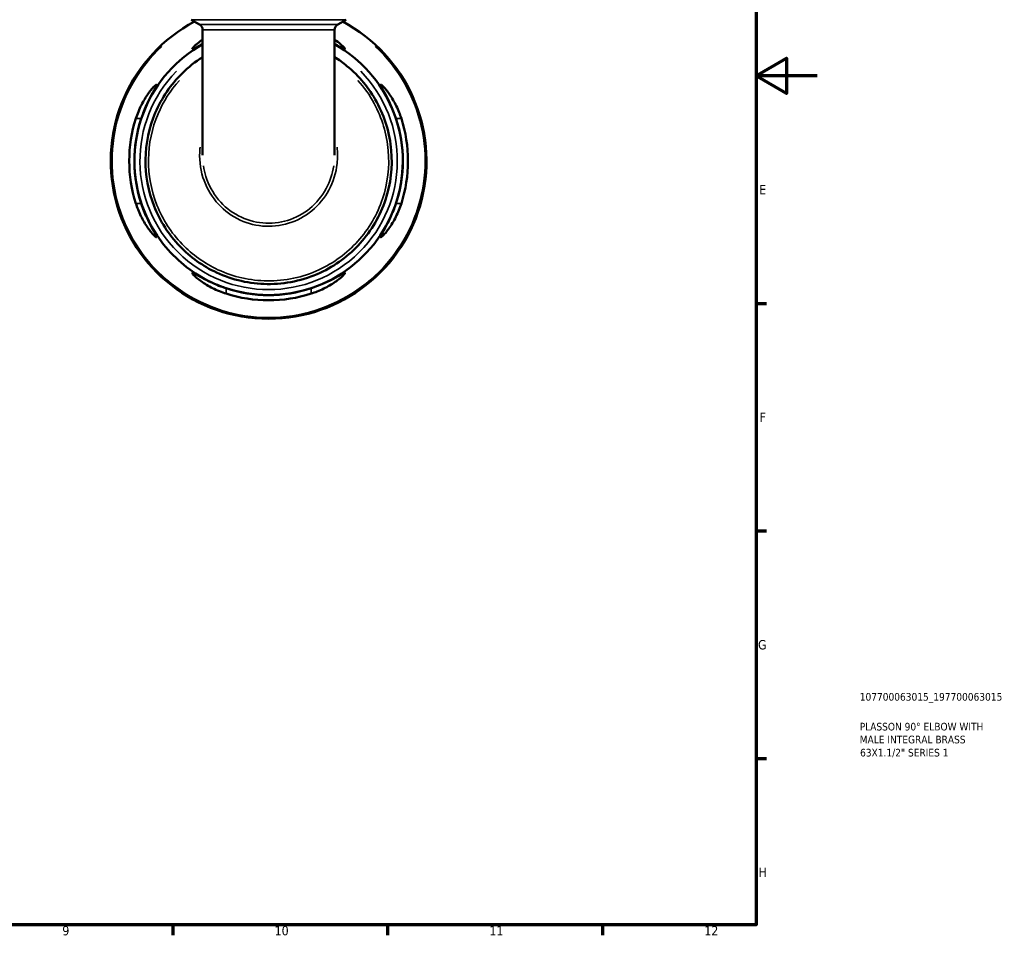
# Model space of a CAD drawing. Header units: millimetres. Extents: x 0 to 902, y -204 to 622.
# Tile 4 of 5: x 581 to 902, y 17 to 315. Entities that reach past the tile are written whole.
import ezdxf

# ---------------------------------------------------------------- set-up
doc = ezdxf.new("R2010")
doc.units = ezdxf.units.MM
for name, color, linetype, lineweight in [('Border (ANSI)', 7, 'Continuous', 70), ('Title (ISO)', 7, 'Continuous', 50), ('Visible (ANSI)', 7, 'Continuous', 50), ('Visible Narrow (ANSI)', 7, 'Continuous', 35)]:
    doc.layers.add(name, color=color, linetype=linetype, lineweight=lineweight)
doc.styles.add('Note Text (ANSI)', font='tahoma.ttf')
doc.styles.add('Note Text (ISO)', font='tahoma.ttf')

# ---------------------------------------------------------------- blocks, each defined once
blk = doc.blocks.new('Borders Default Border')
at = {"layer": 'Border (ANSI)'}
for p, q in [((821, 222.75), (824.45, 222.75)), ((821, 148.5), (824.45, 148.5)), ((821, 74.25), (824.45, 74.25)), ((630.75, 20), (630.75, 16.55)), ((700.83, 20), (700.83, 16.55)), ((770.92, 20), (770.92, 16.55))]:
    blk.add_line(p, q, dxfattribs=at)
at = {"layer": 'Border (ANSI)', "flags": 128}
for points in [[(20, 20), (20, 574), (821, 574), (821, 20), (20, 20)], [(841, 297), (821, 297), (831, 302.77), (831, 291.23), (821, 297)]]:
    blk.add_lwpolyline(points, dxfattribs=at)
at = {"layer": 'Border (ANSI)', "attachment_point": 7, "style": 'Note Text (ANSI)'}
for s, insert, char_height in [('E', (822.05, 258.35), 3.05), ('F', (822.14, 184.1), 3.05), ('G', (821.66, 109.79), 3.05), ('H', (821.81, 35.6), 3.05), ('9', (594.7, 16.49), 3.05), ('10', (663.96, 16.49), 3.048), ('11', (734.04, 16.55), 3.048), ('12', (804.13, 16.55), 3.048)]:
    blk.add_mtext(s, dxfattribs=dict(at, insert=insert, char_height=char_height))
blk = doc.blocks.new('Title Blocks ISO')
at = {"layer": 'Title (ISO)', "color": 232, "true_color": 0xca0064, "style": 'Note Text (ISO)'}
for tag, p in [('PART_NUMBER_001', (33.84, 73.13)), ('DESCRIPTION_001', (33.84, 63.4)), ('DESCRIPTION_002', (33.84, 59.19)), ('DESCRIPTION_003', (33.95, 54.91))]:
    blk.add_attdef(tag, p, '', height=2.5, dxfattribs=at)

msp = doc.modelspace()

# ---------------------------------------------------------------- linework, layer by layer
at = {"layer": 'Visible (ANSI)'}
for p, q in [((639.458, 313.776), (636.738, 315.347)), ((684.541, 313.776), (687.261, 315.347)), ((640.488, 311.992), (640.488, 271.125)), ((683.511, 271.125), (683.511, 311.992))]:
    msp.add_line(p, q, dxfattribs=at)
for centre, radius, start, end in [((661.999, 269.241), 51.5, 117.99118, 62.00882), ((638.428, 311.992), 2.06, 0, 60), ((685.571, 311.992), 2.06, 120, 180), ((661.999, 269.241), 43.775, 119.43311, 60.56689), ((661.999, 269.241), 45.465, 162.25088, 197.74912), ((661.999, 269.241), 43.79, 161.54806, 198.45194), ((661.999, 269.241), 43.79, 341.54806, 18.45194), ((661.999, 269.241), 45.465, 342.25088, 17.74912), ((661.999, 269.241), 43.79, 251.54806, 288.45194), ((661.999, 269.241), 45.465, 252.25088, 287.74912)]:
    msp.add_arc(centre, radius, start, end, dxfattribs=at)
for points, knots in [([(640.488, 307.461), (639.812, 307.103), (639.213, 306.774), (638.169, 306.209), (637.746, 305.988), (637.252, 305.794), (637.133, 305.782), (637.098, 305.922), (637.2, 306.084), (637.697, 306.641), (638.18, 307.092), (639.289, 307.988), (639.853, 308.408), (640.488, 308.837)], [-2.9874108, -2.9874108, -2.9874108, -2.9874108, -2.6857815, -2.6857815, -2.3575836, -2.3575836, -2.0942089, -2.0942089, -1.8110368, -1.8110368, -1.4230694, -1.4230694, -1.1295764, -1.1295764, -1.1295764, -1.1295764]), ([(683.51, 308.837), (684.24, 308.344), (684.876, 307.862), (685.984, 306.943), (686.423, 306.52), (686.843, 306.018), (686.915, 305.88), (686.831, 305.779), (686.684, 305.811), (686.117, 306.055), (685.639, 306.311), (684.588, 306.882), (684.076, 307.162), (683.51, 307.461)], [-3.0221195, -3.0221195, -3.0221195, -3.0221195, -2.6844563, -2.6844563, -2.3019845, -2.3019845, -2.0253087, -2.0253087, -1.7586739, -1.7586739, -1.4150477, -1.4150477, -1.1622329, -1.1622329, -1.1622329, -1.1622329]), ([(640.489, 303.164), (638.072, 301.631), (635.818, 299.842), (630.07, 294.168), (627.082, 289.775), (622.997, 280.179), (621.901, 274.98), (621.764, 264.553), (622.724, 259.327), (626.557, 249.629), (629.429, 245.159), (636.464, 237.842), (640.547, 234.922), (650.181, 230.429), (655.858, 229.137), (667.481, 229.008), (673.424, 230.276), (683.754, 235.036), (688.227, 238.332), (695.561, 246.487), (698.394, 251.365), (701.841, 261.77), (702.488, 267.279), (701.544, 278.21), (699.913, 283.621), (694.817, 292.963), (691.508, 296.971), (686.28, 301.286), (684.923, 302.269), (683.51, 303.164)], [-7.2888736, -7.2888736, -7.2888736, -7.2888736, -7.0751438, -7.0751438, -6.6856925, -6.6856925, -6.2962642, -6.2962642, -5.9068458, -5.9068458, -5.5174298, -5.5174298, -5.1487782, -5.1487782, -4.7235618, -4.7235618, -4.2806071, -4.2806071, -3.8740667, -3.8740667, -3.4614961, -3.4614961, -3.0555108, -3.0555108, -2.6421632, -2.6421632, -2.2608445, -2.2608445, -2.1359245, -2.1359245, -2.1359245, -2.1359245]), ([(618.698, 283.101), (618.938, 283.851), (619.208, 284.591), (620.122, 286.828), (620.842, 288.235), (622.347, 290.74), (623.139, 291.831), (624.297, 293.226), (624.72, 293.665), (625.222, 294.085), (625.36, 294.157), (625.461, 294.073), (625.429, 293.926), (625.186, 293.359), (624.93, 292.881), (624.139, 291.427), (623.542, 290.337), (622.305, 287.819), (621.663, 286.379), (620.867, 284.28), (620.658, 283.693), (620.46, 283.101)], [-3.9473698, -3.9473698, -3.9473698, -3.9473698, -3.7096209, -3.7096209, -3.209367, -3.209367, -2.6844563, -2.6844563, -2.3019845, -2.3019845, -2.0253087, -2.0253087, -1.7586739, -1.7586739, -1.4150477, -1.4150477, -0.9332676, -0.9332676, -0.4404999, -0.4404999, -0.2526284, -0.2526284, -0.2526284, -0.2526284]), ([(703.538, 283.101), (703.535, 283.112), (703.531, 283.122), (703.26, 283.934), (702.97, 284.727), (702.085, 286.958), (701.452, 288.332), (700.253, 290.719), (699.685, 291.744), (698.967, 293.072), (698.746, 293.494), (698.552, 293.988), (698.54, 294.108), (698.68, 294.142), (698.842, 294.04), (699.399, 293.544), (699.85, 293.061), (701.05, 291.574), (701.849, 290.443), (703.321, 287.921), (704.002, 286.553), (704.846, 284.437), (705.085, 283.773), (705.3, 283.101)], [-3.8955408, -3.8955408, -3.8955408, -3.8955408, -3.8922757, -3.8922757, -3.6389439, -3.6389439, -3.1579725, -3.1579725, -2.6857815, -2.6857815, -2.3575836, -2.3575836, -2.0942089, -2.0942089, -1.8110368, -1.8110368, -1.4230694, -1.4230694, -0.8979734, -0.8979734, -0.4181575, -0.4181575, -0.2054532, -0.2054532, -0.2054532, -0.2054532]), ([(620.46, 255.381), (620.464, 255.371), (620.467, 255.361), (620.739, 254.548), (621.029, 253.756), (621.913, 251.524), (622.547, 250.15), (623.746, 247.763), (624.314, 246.738), (625.032, 245.411), (625.252, 244.988), (625.447, 244.494), (625.458, 244.375), (625.318, 244.341), (625.156, 244.442), (624.599, 244.939), (624.148, 245.422), (622.948, 246.908), (622.149, 248.039), (620.678, 250.562), (619.997, 251.93), (619.152, 254.045), (618.913, 254.71), (618.698, 255.381)], [-3.8955408, -3.8955408, -3.8955408, -3.8955408, -3.8922757, -3.8922757, -3.6389439, -3.6389439, -3.1579725, -3.1579725, -2.6857815, -2.6857815, -2.3575836, -2.3575836, -2.0942089, -2.0942089, -1.8110368, -1.8110368, -1.4230694, -1.4230694, -0.8979734, -0.8979734, -0.4181575, -0.4181575, -0.2054532, -0.2054532, -0.2054532, -0.2054532]), ([(705.3, 255.381), (705.06, 254.632), (704.79, 253.892), (703.877, 251.654), (703.156, 250.248), (701.651, 247.743), (700.859, 246.652), (699.701, 245.257), (699.278, 244.818), (698.776, 244.397), (698.638, 244.325), (698.537, 244.41), (698.569, 244.556), (698.812, 245.123), (699.069, 245.602), (699.859, 247.056), (700.456, 248.146), (701.693, 250.664), (702.335, 252.104), (703.131, 254.202), (703.341, 254.79), (703.538, 255.381)], [-3.9473698, -3.9473698, -3.9473698, -3.9473698, -3.7096209, -3.7096209, -3.209367, -3.209367, -2.6844563, -2.6844563, -2.3019845, -2.3019845, -2.0253087, -2.0253087, -1.7586739, -1.7586739, -1.4150477, -1.4150477, -0.9332676, -0.9332676, -0.4404999, -0.4404999, -0.2526284, -0.2526284, -0.2526284, -0.2526284]), ([(648.139, 225.94), (647.39, 226.18), (646.65, 226.45), (644.412, 227.364), (643.006, 228.084), (640.5, 229.59), (639.41, 230.381), (638.014, 231.539), (637.576, 231.962), (637.155, 232.464), (637.083, 232.602), (637.168, 232.703), (637.314, 232.671), (637.881, 232.428), (638.36, 232.172), (639.814, 231.381), (640.904, 230.784), (643.421, 229.547), (644.861, 228.905), (646.96, 228.109), (647.548, 227.9), (648.139, 227.702)], [-3.9473698, -3.9473698, -3.9473698, -3.9473698, -3.7096209, -3.7096209, -3.209367, -3.209367, -2.6844563, -2.6844563, -2.3019845, -2.3019845, -2.0253087, -2.0253087, -1.7586739, -1.7586739, -1.4150477, -1.4150477, -0.9332676, -0.9332676, -0.4404999, -0.4404999, -0.2526284, -0.2526284, -0.2526284, -0.2526284]), ([(675.859, 227.702), (675.87, 227.706), (675.88, 227.709), (676.692, 227.981), (677.484, 228.271), (679.716, 229.155), (681.09, 229.789), (683.477, 230.988), (684.502, 231.556), (685.83, 232.274), (686.252, 232.494), (686.746, 232.689), (686.866, 232.7), (686.9, 232.56), (686.798, 232.398), (686.302, 231.841), (685.818, 231.39), (684.332, 230.19), (683.201, 229.391), (680.679, 227.92), (679.311, 227.239), (677.195, 226.394), (676.531, 226.155), (675.859, 225.94)], [-3.8955408, -3.8955408, -3.8955408, -3.8955408, -3.8922757, -3.8922757, -3.6389439, -3.6389439, -3.1579725, -3.1579725, -2.6857815, -2.6857815, -2.3575836, -2.3575836, -2.0942089, -2.0942089, -1.8110368, -1.8110368, -1.4230694, -1.4230694, -0.8979734, -0.8979734, -0.4181575, -0.4181575, -0.2054532, -0.2054532, -0.2054532, -0.2054532])]:
    msp.add_open_spline(points, degree=3, knots=knots, dxfattribs=at)
at = {"layer": 'Visible Narrow (ANSI)'}
for p, q in [((686.95, 315.347), (637.049, 315.347)), ((618.786, 283.101), (620.372, 283.101)), ((703.626, 283.101), (705.212, 283.101)), ((620.372, 255.381), (618.786, 255.381)), ((705.212, 255.381), (703.626, 255.381)), ((648.139, 226.028), (648.139, 227.614)), ((675.859, 227.614), (675.859, 226.028))]:
    msp.add_line(p, q, dxfattribs=at)
for radius, start, end in [(51.074, 132.92283, 47.07717), (41.972, 135.74808, 44.25192)]:
    msp.add_arc((661.999, 269.241), radius, start, end, dxfattribs=at)
for points, knots in [([(684.263, 313.776), (684.238, 313.776), (684.211, 313.776), (683.961, 313.776), (683.636, 313.776), (682.527, 313.776), (681.576, 313.776), (679.623, 313.776), (678.765, 313.776), (677.109, 313.776), (676.332, 313.776), (674.688, 313.776), (673.823, 313.776), (670.874, 313.776), (668.665, 313.776), (664.92, 313.776), (663.453, 313.776), (661.999, 313.776), (659.745, 313.776), (657.484, 313.776), (653.239, 313.776), (651.252, 313.776), (647.929, 313.776), (646.55, 313.776), (643.386, 313.776), (641.822, 313.776), (640.331, 313.776), (639.968, 313.776), (639.74, 313.776)], [-3.3112715, -3.3112715, -3.3112715, -3.3112715, -3.2608479, -3.2608479, -2.8731996, -2.8731996, -2.234709, -2.234709, -1.8242453, -1.8242453, -1.5050087, -1.5050087, -1.1857666, -1.1857666, -0.4560641, -0.4560641, 0, 0, 0, 0.7071405, 0.7071405, 1.3905219, 1.3905219, 1.951647, 1.951647, 2.8637696, 2.8637696, 3.3151233, 3.3151233, 3.3151233, 3.3151233]), ([(640.757, 311.992), (640.975, 311.992), (641.322, 311.992), (642.744, 311.992), (644.236, 311.992), (647.256, 311.992), (648.572, 311.992), (651.743, 311.992), (653.639, 311.992), (657.691, 311.992), (659.848, 311.992), (661.999, 311.992), (663.387, 311.992), (664.787, 311.992), (668.36, 311.992), (670.469, 311.992), (673.282, 311.992), (674.108, 311.992), (675.677, 311.992), (676.419, 311.992), (677.999, 311.992), (678.818, 311.992), (680.681, 311.992), (681.589, 311.992), (682.648, 311.992), (682.957, 311.992), (683.196, 311.992), (683.222, 311.992), (683.246, 311.992)], [-3.3151234, -3.3151234, -3.3151234, -3.3151234, -2.8637696, -2.8637696, -1.951647, -1.951647, -1.3905219, -1.3905219, -0.7071405, -0.7071405, 0, 0, 0, 0.4560641, 0.4560641, 1.1857666, 1.1857666, 1.5050087, 1.5050087, 1.8242453, 1.8242453, 2.234709, 2.234709, 2.8731996, 2.8731996, 3.2608479, 3.2608479, 3.3112715, 3.3112715, 3.3112715, 3.3112715]), ([(691.113, 295.549), (693.172, 293.259), (694.961, 290.728), (699.006, 283.272), (700.587, 277.989), (701.488, 267.324), (700.85, 261.953), (697.477, 251.813), (694.711, 247.061), (687.558, 239.118), (683.198, 235.909), (673.13, 231.274), (667.341, 230.039), (656.015, 230.166), (650.484, 231.423), (641.096, 235.798), (637.115, 238.641), (630.254, 245.767), (627.451, 250.121), (623.704, 259.572), (622.762, 264.666), (622.878, 274.837), (623.937, 279.911), (627.614, 288.599), (629.979, 292.316), (632.885, 295.55)], [2.4067135, 2.4067135, 2.4067135, 2.4067135, 2.6421632, 2.6421632, 3.0555108, 3.0555108, 3.4614961, 3.4614961, 3.8740667, 3.8740667, 4.2806071, 4.2806071, 4.7235618, 4.7235618, 5.1487782, 5.1487782, 5.5174298, 5.5174298, 5.9068458, 5.9068458, 6.2962642, 6.2962642, 6.6856925, 6.6856925, 7.0180849, 7.0180849, 7.0180849, 7.0180849]), ([(639.656, 273.757), (639.639, 273.604), (639.623, 273.451), (639.32, 270.14), (639.646, 266.923), (641.495, 260.999), (642.967, 258.279), (646.798, 253.697), (649.127, 251.812), (654.289, 249.11), (657.11, 248.276), (662.845, 247.751), (665.756, 248.054), (671.261, 249.749), (673.852, 251.145), (678.358, 254.843), (680.258, 257.159), (683.103, 262.416), (684.013, 265.372), (684.542, 270.172), (684.538, 271.975), (684.342, 273.757)], [-1.6679084, -1.6679084, -1.6679084, -1.6679084, -1.6479439, -1.6479439, -1.2367428, -1.2367428, -0.843234, -0.843234, -0.4619412, -0.4619412, -0.0872338, -0.0872338, 0.2854629, 0.2854629, 0.660285, 0.660285, 1.0417455, 1.0417455, 1.4354833, 1.4354833, 1.6678904, 1.6678904, 1.6678904, 1.6678904]), ([(683.258, 267.684), (682.87, 265.076), (682.036, 262.538), (679.445, 257.749), (677.628, 255.533), (673.322, 251.995), (670.847, 250.66), (665.588, 249.041), (662.808, 248.75), (657.329, 249.252), (654.634, 250.05), (649.702, 252.634), (647.477, 254.436), (643.814, 258.821), (642.405, 261.425), (641.181, 265.339), (640.916, 266.504), (640.742, 267.684)], [-1.3977659, -1.3977659, -1.3977659, -1.3977659, -1.0417455, -1.0417455, -0.660285, -0.660285, -0.2854629, -0.2854629, 0.0872338, 0.0872338, 0.4619412, 0.4619412, 0.843234, 0.843234, 1.2367428, 1.2367428, 1.3977757, 1.3977757, 1.3977757, 1.3977757])]:
    msp.add_open_spline(points, degree=3, knots=knots, dxfattribs=at)

# ---------------------------------------------------------------- block references
msp.add_blockref('Borders Default Border', (0, 0))
msp.add_blockref('Title Blocks ISO', (821, 20)).add_auto_attribs({'PART_NUMBER_001': '107700063015_197700063015', 'DESCRIPTION_001': 'PLASSON 90° ELBOW WITH', 'DESCRIPTION_002': 'MALE INTEGRAL BRASS', 'DESCRIPTION_003': '63X1.1/2" SERIES 1'})

doc.saveas('drawing.dxf')
